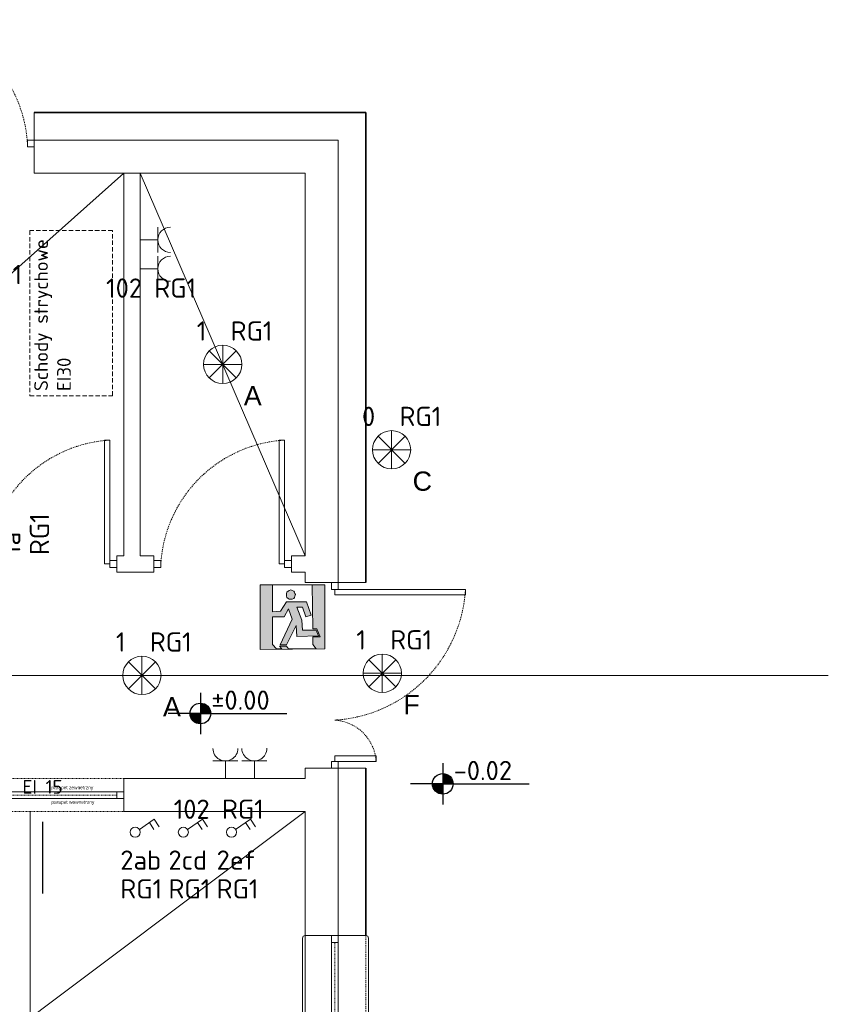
# Model space of a CAD drawing. Header units: millimetres. Extents: x -6697 to 21546, y -3389 to 18959.
# Tile 101 of 153: x 3261 to 3849, y 6220 to 6935. Entities that reach past the tile are written whole.
import ezdxf
from ezdxf.enums import TextEntityAlignment as Align

# ---------------------------------------------------------------- set-up
doc = ezdxf.new("R2010")
doc.units = ezdxf.units.MM
for name, pattern in [('0.5_0.5', [1, 0.5, -0.5]), ('JIS_02_0.7', [1.35, 0.75, -0.6]), ('UKRYTE2', [4.7625, 3.175, -1.5875])]:
    doc.linetypes.add(name, pattern=pattern)
for name, color, linetype in [('6 Opisy', 3, 'Continuous'), ('PDF _Geometria', 7, 'Continuous'), ('PDF _Wypełnienia brył', 7, 'Continuous')]:
    doc.layers.add(name, color=color, linetype=linetype)
doc.layers.add('def', color=7, linetype='Continuous', plot=False)
doc.layers.add('pomocnicze', color=6, linetype='Continuous', plot=False)
doc.layers.add('gniazda', color=7, linetype='Continuous', lineweight=13, true_color=0x2775b9)
doc.layers.add('ppoz', color=7, linetype='Continuous', lineweight=35, true_color=0xdb0000)
for name, color, linetype, lineweight in [('oswietlenie opisy', 7, 'Continuous', 20), ('oswietlenie oprawy', 150, 'Continuous', 20), ('sciany_wew', 7, 'Continuous', 18), ('sciany_zew', 7, 'Continuous', 35), ('stolarka_mysz_drzwi', 7, 'Continuous', 5), ('stolarka_mysz_okna', 7, 'Continuous', 5)]:
    doc.layers.add(name, color=color, linetype=linetype, lineweight=lineweight)
doc.layers.add('pomocnicza', color=6, linetype='Continuous', lineweight=20, plot=False)
doc.styles.add('100-KOT', font='romans.shx', dxfattribs={"height": 23})
doc.styles.add('ISO', font='isocpeur.ttf')
doc.styles.get("Standard").update_dxf_attribs({"font": 'arial.ttf'})

# ---------------------------------------------------------------- blocks, each defined once
blk = doc.blocks.new('zarowa')
at = {"layer": 'oswietlenie oprawy', "color": 152, "true_color": 0x2776bb}
for p, q in [((-6.78, -6.78), (6.78, 6.78)), ((6.78, -6.78), (-6.78, 6.78))]:
    blk.add_line(p, q, dxfattribs=at)
blk.add_circle((0, 0), 9.58, dxfattribs=at)
blk = doc.blocks.new('*U206')
at = {"layer": 'pomocnicza'}
blk.add_lwpolyline([(0, 0), (0, 13.92), (0, -13.92), (0, 0), (13.92, 0), (-13.92, 0)], dxfattribs=at)
at = {"layer": 'oswietlenie oprawy', "xscale": 1.451999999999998, "yscale": 1.451999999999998, "zscale": 1.451999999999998, "rotation": 90}
blk.add_blockref('zarowa', (0, 0), dxfattribs=at)
at = {"style": 'ISO', "flags": 8}
blk.add_attdef('OBWOD_NR', text='', height=14, dxfattribs=at).set_placement((-11.89, 13.08), align=Align.BOTTOM_RIGHT)
at = {"layer": 'oswietlenie opisy', "color": 1, "true_color": 0xff0000, "insert": (15.31, -15.79), "char_height": 14, "width": 49.316, "attachment_point": 1}
blk.add_mtext('F', dxfattribs=at)
at = {"layer": 'oswietlenie opisy', "style": 'ISO', "flags": 8}
blk.add_attdef('ROZDZIELNIA_NR', text='', height=14, dxfattribs=at).set_placement((5.73, 13.08), align=Align.BOTTOM_LEFT)
blk = doc.blocks.new('*U198')
at = {"layer": 'oswietlenie oprawy'}
blk.add_lwpolyline([(3.03, 2.07), (13.82, 9.42), (17.55, 3.95)], dxfattribs=at)
blk.add_circle((0, 0), 3.67, dxfattribs=at)
at = {"style": 'ISO', "flags": 8}
for tag, p in [('OBWOD_NUMER', (-10.85, -20.24)), ('ROZDZIELNICA_NR', (-10.85, -41.16))]:
    blk.add_attdef(tag, text='', height=14, dxfattribs=at).set_placement(p, align=Align.MIDDLE_LEFT)
blk = doc.blocks.new('*U315')
at = {"layer": 'pomocnicze'}
blk.add_lwpolyline([(-19.5, -120), (-71.5, -120)], dxfattribs=at)
at = {"layer": 'stolarka_mysz_okna', "linetype": 'JIS_02_0.7'}
for points in [[(-21.5, 0), (-21.5, -240)], [(22.5, 0), (22.5, -240)]]:
    blk.add_lwpolyline(points, dxfattribs=at)
at = {"layer": 'stolarka_mysz_okna'}
for points in [[(-2.5, 0), (-2.5, -5), (2.5, -5), (2.5, 0)], [(-2.5, -235), (-2.5, -240), (2.5, -240), (2.5, -235)]]:
    blk.add_lwpolyline(points, close=True, dxfattribs=at)
for points in [[(-23.5, -2), (-23.5, -238)], [(-2.5, -5), (-2.5, -235)], [(2.5, -5), (2.5, -235)], [(24.5, -2), (24.5, -238)]]:
    blk.add_lwpolyline(points, dxfattribs=at)
at = {"layer": 'stolarka_mysz_okna', "linetype": '0.5_0.5'}
blk.add_lwpolyline([(0, -235), (0, -5)], dxfattribs=at)
at = {"layer": 'stolarka_mysz_okna'}
for centre, start, end in [((-21.5, -2), 90, 180), ((22.5, -2), 0, 90), ((-21.5, -238), 180, 270), ((22.5, -238), 270, 0)]:
    blk.add_arc(centre, 2, start, end, dxfattribs=at)
at = {"style": 'ISO', "flags": 9}
for tag, p in [('KLASA_ODPORNOSCI', (162.72, -22.48)), ('MATERIAL', (162.72, -49.59)), ('KOLOR_OKNA', (163.12, -72.43))]:
    blk.add_attdef(tag, p, '', height=14, dxfattribs=at)
at = {"layer": 'def', "color": 9, "true_color": 0xc7c8ca, "char_height": 2.5, "attachment_point": 1, "rotation": 270}
for s, insert in [('parapet wewnetrzny', (-3.83, -65.43)), ('parapet zewnetrzny', (6.79, -65.43))]:
    blk.add_mtext_dynamic_manual_height_columns(s, width=37.1302, gutter_width=12.5, heights=[0], dxfattribs=dict(at, insert=insert))
blk = doc.blocks.new('*U156')
at = {"layer": 'stolarka_mysz_drzwi'}
for points in [[(9, 0), (9, 95), (5, 95), (5, 0)], [(0, -2.5), (5, -2.5), (5, 2.5), (0, 2.5)]]:
    blk.add_lwpolyline(points, close=True, dxfattribs=at)
at = {"layer": 'stolarka_mysz_drzwi', "linetype": 'JIS_02_0.7'}
blk.add_arc((-1.08, -6.08), 101.26, 3.4421, 86.5579, dxfattribs=at)
at = {"style": 'ISO', "flags": 9}
for tag, p in [('MATERIAL', (267.97, -34.59)), ('KOLOR_DRZWI', (268.38, -55.85)), ('WYPELNIENIE_DRZWI', (268.01, -77.63))]:
    blk.add_attdef(tag, p, '', height=14, dxfattribs=at)
blk = doc.blocks.new('*U314')
at = {"layer": 'stolarka_mysz_drzwi'}
for points in [[(-9, 0), (-9, 30), (-5, 30), (-5, 0)], [(0, -2.5), (-5, -2.5), (-5, 2.5), (0, 2.5)]]:
    blk.add_lwpolyline(points, close=True, dxfattribs=at)
at = {"layer": 'stolarka_mysz_drzwi', "linetype": 'JIS_02_0.7'}
blk.add_arc((-3.08, -1.92), 31.98, 93.4421, 176.5579, dxfattribs=at)
at = {"style": 'ISO', "flags": 9}
for tag, p in [('MATERIAL', (167.97, -34.59)), ('KOLOR_DRZWI', (168.38, -55.85)), ('WYPELNIENIE_DRZWI', (168.01, -77.63))]:
    blk.add_attdef(tag, p, '', height=14, dxfattribs=at)
blk = doc.blocks.new('*U154')
at = {"layer": 'stolarka_mysz_drzwi'}
for points in [[(9, 0), (9, 90), (5, 90), (5, 0)], [(0, -2.5), (5, -2.5), (5, 2.5), (0, 2.5)], [(95, -2.5), (100, -2.5), (100, 2.5), (95, 2.5)]]:
    blk.add_lwpolyline(points, close=True, dxfattribs=at)
at = {"layer": 'stolarka_mysz_drzwi', "linetype": 'JIS_02_0.7'}
blk.add_arc((-0.76, -5.76), 95.93, 3.4421, 86.5579, dxfattribs=at)
at = {"style": 'ISO', "flags": 9}
for tag, p in [('MATERIAL', (267.97, -34.59)), ('KOLOR_DRZWI', (268.38, -55.85)), ('WYPELNIENIE_DRZWI', (268.01, -77.63))]:
    blk.add_attdef(tag, p, '', height=14, dxfattribs=at)
blk = doc.blocks.new('*U313')
at = {"layer": 'stolarka_mysz_drzwi'}
for points in [[(-9, 0), (-9, 90), (-5, 90), (-5, 0)], [(-95, -2.5), (-100, -2.5), (-100, 2.5), (-95, 2.5)], [(0, -2.5), (-5, -2.5), (-5, 2.5), (0, 2.5)]]:
    blk.add_lwpolyline(points, close=True, dxfattribs=at)
at = {"layer": 'stolarka_mysz_drzwi', "linetype": 'JIS_02_0.7'}
blk.add_arc((0.76, -5.76), 95.93, 93.4421, 176.5579, dxfattribs=at)
at = {"style": 'ISO', "flags": 9}
for tag, p in [('MATERIAL', (167.97, -34.59)), ('KOLOR_DRZWI', (168.38, -55.85)), ('WYPELNIENIE_DRZWI', (168.01, -77.63))]:
    blk.add_attdef(tag, p, '', height=14, dxfattribs=at)
blk = doc.blocks.new('*U317')
at = {"layer": 'pomocnicze'}
blk.add_lwpolyline([(59, -19.5), (59, -71.5)], dxfattribs=at)
at = {"layer": 'stolarka_mysz_okna'}
for points in [[(0, -2.5), (5, -2.5), (5, 2.5), (0, 2.5)], [(113, -2.5), (118, -2.5), (118, 2.5), (113, 2.5)]]:
    blk.add_lwpolyline(points, close=True, dxfattribs=at)
at = {"layer": 'stolarka_mysz_okna', "linetype": 'JIS_02_0.7'}
for points in [[(0, 2.5), (118, 2.5)], [(0, -2.5), (118, -2.5)]]:
    blk.add_lwpolyline(points, dxfattribs=at)
at = {"layer": 'stolarka_mysz_okna'}
for points in [[(5, 2.5), (113, 2.5)], [(5, -2.5), (113, -2.5)]]:
    blk.add_lwpolyline(points, dxfattribs=at)
at = {"layer": 'stolarka_mysz_okna', "linetype": '0.5_0.5'}
blk.add_lwpolyline([(113, 0), (5, 0)], dxfattribs=at)
at = {"style": 'ISO', "flags": 9}
for tag, p in [('KLASA_ODPORNOSCI', (162.72, -22.48)), ('MATERIAL', (162.72, -49.59)), ('KOLOR_OKNA', (163.12, -72.43))]:
    blk.add_attdef(tag, p, '', height=14, dxfattribs=at)
at = {"layer": 'def', "color": 9, "true_color": 0xc7c8ca, "char_height": 2.5, "attachment_point": 1}
for s, insert in [('parapet zewnetrzny', (65.43, 6.79)), ('parapet wewnetrzny', (65.43, -3.83))]:
    blk.add_mtext_dynamic_manual_height_columns(s, width=37.1302, gutter_width=12.5, heights=[0], dxfattribs=dict(at, insert=insert))
blk = doc.blocks.new('KOTA-100-R1')
for p, q in [((0, 226), (0, -226)), ((0, 0), (-353, 0)), ((0, 0), (946, 0))]:
    blk.add_line(p, q)
at = {"const_width": 113}
for points in [[(56, 0, 0.000083), (56, 0, 0.413824), (0, 56, 1)], [(-57, 0, 0.414603), (0, -56, 1)]]:
    blk.add_lwpolyline(points, format="xyb", dxfattribs=at)
blk.add_circle((0, 0), 113)
at = {"style": '100-KOT', "width": 0.8}
for tag, p in [('KOTA-GÓR', (119, 41)), ('KOTA-DOL', (120, -202))]:
    blk.add_attdef(tag, p, '', height=150, dxfattribs=at)
blk = doc.blocks.new('parter')
blk.add_lwpolyline([(928.07, 818), (1044, 818)])
at = {"layer": 'sciany_wew'}
for points in [[(847, 1282), (847, 1302)], [(1068, 960.5), (1068, 1218), (1068, 1282), (847, 1282)], [(857, 1258), (847, 1258), (847, 1282), (857, 1282)], [(847, 1258), (912, 1258)], [(912, 980), (912, 1258)], [(924, 1258), (1044, 1258)], [(924, 1258), (924, 980)], [(1044, 980), (1044, 1258)], [(907, 980), (912, 980)], [(912, 968), (907, 968), (907, 980), (912, 980)], [(924, 980), (934, 980)], [(924, 968), (934, 968), (934, 980), (924, 980)], [(1034, 980), (1044, 980)], [(1044, 968), (1034, 968), (1034, 980), (1044, 980)], [(907, 968), (934, 968)], [(1034, 968), (1044, 968)], [(1044, 960.5), (1044, 968)], [(1044, 960.5), (1088, 960.5)], [(1044, 818), (1044, 825.5)], [(1044, 825.5), (1088, 825.5)], [(1068, 818), (1068, 825.5)], [(912, 818), (928.07, 818)], [(912, 818), (912, 794), (1044, 794)], [(1068, 818), (1068, 704)], [(912, 794), (1044, 794), (1044, 704)], [(1044, 704), (1088, 704)]]:
    blk.add_lwpolyline(points, dxfattribs=at)
at = {"layer": 'sciany_wew', "linetype": 'UKRYTE2'}
blk.add_lwpolyline([(903.83, 1096.27), (903.83, 1216.27), (843.83, 1216.27), (843.83, 1096.27)], close=True, dxfattribs=at)
at = {"layer": 'sciany_wew', "linetype": '0.5_0.5'}
for points in [[(912, 818), (418, 818)], [(418, 794), (912, 794)]]:
    blk.add_lwpolyline(points, dxfattribs=at)
at = {"layer": 'sciany_zew'}
for points in [[(1088, 960.5), (1088, 1218), (1088, 1302), (847, 1302)], [(1088, 825.5), (1088, 704)]]:
    blk.add_lwpolyline(points, dxfattribs=at)
at = {"layer": '6 Opisy'}
ref = blk.add_blockref('KOTA-100-R1', (967.77, 865.31), dxfattribs=dict(at, xscale=0.06644937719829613, yscale=0.06644937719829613, zscale=0.06644937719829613))
ref.add_attrib('KOTA-GÓR', '±0.00', (975.7, 868.02), dxfattribs={"layer": '0', "height": 14, "style": 'ISO'})
ref = blk.add_blockref('KOTA-100-R1', (1144, 814.17), dxfattribs=dict(at, xscale=0.06644937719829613, yscale=0.06644937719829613, zscale=0.06644937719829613))
ref.add_attrib('KOTA-GÓR', '-0.02', (1151.94, 816.88), dxfattribs={"layer": '0', "height": 14, "style": 'ISO'})
at = {"layer": 'sciany_wew'}
for name, p in [('*U154', (747, 1279.5)), ('*U313', (907, 974)), ('*U313', (1034, 974)), ('*U317', (794, 806))]:
    blk.add_blockref(name, p, dxfattribs=at)
at = {"layer": 'sciany_wew', "rotation": 270}
for name, p in [('*U156', (1065.5, 960.5)), ('*U314', (1065.5, 825.5))]:
    blk.add_blockref(name, p, dxfattribs=at)
at = {"layer": 'stolarka_mysz_okna'}
blk.add_blockref('*U315', (1065.5, 704), dxfattribs=at)
at = {"layer": 'ppoz', "insert": (853, 811.96), "char_height": 10, "width": 74.1851, "attachment_point": 5, "style": 'ISO'}
blk.add_mtext('EI 15', dxfattribs=at)
at = {"layer": 'sciany_wew', "insert": (846.92, 1099.65), "char_height": 10, "attachment_point": 1, "rotation": 90, "style": 'ISO'}
blk.add_mtext_dynamic_manual_height_columns('Schody strychowe EI30', width=112.561, gutter_width=70, heights=[0], dxfattribs=at)
blk = doc.blocks.new('ewakuacja')
at = {"layer": 'PDF _Wypełnienia brył', "true_color": 0x00ff00}
h = blk.add_hatch(color=3, dxfattribs=at)
h.paths.add_polyline_path([(47.08, 47.08), (0, 47.08), (0, 0), (47.08, 0.42), (47.08, 47.08)], flags=0)
h.paths.add_polyline_path([(9.17, 47.08), (37.92, 47.08), (38.33, 15), (41.25, 15), (43.75, 9.17), (38.33, 9.17), (38.33, 3.75), (40.83, 0.42), (20.83, 0.42), (19.17, 2.5), (14.17, 2.5), (15.83, 0.42), (12.08, 0.42), (9.17, 3.75), (9.17, 23.75), (17.5, 23.75), (20.83, 29.58), (23.33, 22.08), (14.58, 3.33), (19.17, 3.33), (26.25, 17.5), (26.67, 9.58), (42.5, 10), (40.83, 14.17), (30.83, 14.17), (30.42, 21.25), (26.67, 30.83), (30.83, 30.83), (33.33, 23.75), (37.08, 25), (33.75, 34.58), (19.17, 34.58), (15, 27.92), (9.17, 27.5), (9.17, 47.08)], flags=0)
h.paths.add_polyline_path([(25.83, 40), (25.42, 40.83), (25, 41.67), (24.58, 42.5), (23.33, 42.92), (22.5, 43.33), (21.25, 42.92), (20.42, 42.5), (19.58, 41.67), (19.17, 40.83), (19.17, 38.75), (19.58, 37.92), (20.42, 37.08), (21.25, 36.67), (23.33, 36.67), (24.58, 37.08), (25, 37.92), (25.42, 38.75), (25.83, 40)], flags=0)
at = {"layer": 'PDF _Geometria', "color": 3, "lineweight": 5, "true_color": 0x00ff00}
for points in [[(47.08, 47.08), (0, 47.08), (0, 0), (47.08, 0.42)], [(9.17, 47.08), (37.92, 47.08), (38.33, 15), (41.25, 15), (43.75, 9.17), (38.33, 9.17), (38.33, 3.75), (40.83, 0.42), (20.83, 0.42), (19.17, 2.5), (14.17, 2.5), (15.83, 0.42), (12.08, 0.42), (9.17, 3.75), (9.17, 23.75), (17.5, 23.75), (20.83, 29.58), (23.33, 22.08), (14.58, 3.33), (19.17, 3.33), (26.25, 17.5), (26.67, 9.58), (42.5, 10), (40.83, 14.17), (30.83, 14.17), (30.42, 21.25), (26.67, 30.83), (30.83, 30.83), (33.33, 23.75), (37.08, 25), (33.75, 34.58), (19.17, 34.58), (15, 27.92), (9.17, 27.5)], [(25.83, 40), (25.42, 40.83), (25, 41.67), (24.58, 42.5), (23.33, 42.92), (22.5, 43.33), (21.25, 42.92), (20.42, 42.5), (19.58, 41.67), (19.17, 40.83), (19.17, 38.75), (19.58, 37.92), (20.42, 37.08), (21.25, 36.67), (23.33, 36.67), (24.58, 37.08), (25, 37.92), (25.42, 38.75)]]:
    blk.add_lwpolyline(points, close=True, dxfattribs=at)
blk = doc.blocks.new('*U237')
at = {"layer": 'pomocnicza'}
blk.add_lwpolyline([(0, 0), (0, 13.92), (0, -13.92), (0, 0), (13.92, 0), (-13.92, 0)], dxfattribs=at)
at = {"layer": 'oswietlenie oprawy', "xscale": 1.451999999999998, "yscale": 1.451999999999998, "zscale": 1.451999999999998, "rotation": 90}
blk.add_blockref('zarowa', (0, 0), dxfattribs=at)
at = {"style": 'ISO', "flags": 8}
blk.add_attdef('OBWOD_NR', text='', height=14, dxfattribs=at).set_placement((-11.89, 13.08), align=Align.BOTTOM_RIGHT)
at = {"layer": 'oswietlenie opisy', "color": 1, "true_color": 0xff0000, "insert": (15.31, -15.79), "char_height": 14, "width": 49.316, "attachment_point": 1}
blk.add_mtext('{\\C256;A}', dxfattribs=at)
at = {"layer": 'oswietlenie opisy', "style": 'ISO', "flags": 8}
blk.add_attdef('ROZDZIELNIA_NR', text='', height=14, dxfattribs=at).set_placement((5.73, 13.08), align=Align.BOTTOM_LEFT)
blk = doc.blocks.new('*U238')
at = {"layer": 'pomocnicza'}
blk.add_lwpolyline([(0, 0), (0, 13.92), (0, -13.92), (0, 0), (13.92, 0), (-13.92, 0)], dxfattribs=at)
at = {"layer": 'oswietlenie oprawy', "xscale": 1.451999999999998, "yscale": 1.451999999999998, "zscale": 1.451999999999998, "rotation": 90}
blk.add_blockref('zarowa', (0, 0), dxfattribs=at)
at = {"style": 'ISO', "flags": 8}
blk.add_attdef('OBWOD_NR', text='', height=14, dxfattribs=at).set_placement((-11.89, 13.08), align=Align.BOTTOM_RIGHT)
at = {"layer": 'oswietlenie opisy', "color": 1, "true_color": 0xff0000, "insert": (15.31, -15.79), "char_height": 14, "width": 49.316, "attachment_point": 1}
blk.add_mtext('{\\C256;A}', dxfattribs=at)
at = {"layer": 'oswietlenie opisy', "style": 'ISO', "flags": 8}
blk.add_attdef('ROZDZIELNIA_NR', text='', height=14, dxfattribs=at).set_placement((5.73, 13.08), align=Align.BOTTOM_LEFT)
blk = doc.blocks.new('*U239')
at = {"layer": 'pomocnicza'}
blk.add_lwpolyline([(0, 0), (0, 13.92), (0, -13.92), (0, 0), (13.92, 0), (-13.92, 0)], dxfattribs=at)
at = {"layer": 'oswietlenie oprawy', "xscale": 1.451999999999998, "yscale": 1.451999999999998, "zscale": 1.451999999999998, "rotation": 90}
blk.add_blockref('zarowa', (0, 0), dxfattribs=at)
at = {"style": 'ISO', "flags": 8}
blk.add_attdef('OBWOD_NR', text='', height=14, dxfattribs=at).set_placement((-11.89, 13.08), align=Align.BOTTOM_RIGHT)
at = {"layer": 'oswietlenie opisy', "color": 1, "true_color": 0xff0000, "insert": (15.31, -15.79), "char_height": 14, "width": 49.316, "attachment_point": 1}
blk.add_mtext('{\\C256;B}', dxfattribs=at)
at = {"layer": 'oswietlenie opisy', "style": 'ISO', "flags": 8}
blk.add_attdef('ROZDZIELNIA_NR', text='', height=14, dxfattribs=at).set_placement((5.73, 13.08), align=Align.BOTTOM_LEFT)
blk = doc.blocks.new('WLACZNIK')
at = {"layer": 'oswietlenie oprawy', "color": 152, "ltscale": 3, "true_color": 0x2776bb}
for points in [[(-1.98, 8.77), (-4.71, 6.91)], [(-1.02, 6.83), (-3.5, 5.14)]]:
    blk.add_lwpolyline(points, dxfattribs=at)
blk.add_lwpolyline([(-1.03, 1.52), (-4.71, 6.91, 1.045323)], format="xyb", dxfattribs=at)
blk.add_circle((0, 0), 1.83, dxfattribs=at)
blk = doc.blocks.new('*U243')
at = {"layer": 'oswietlenie oprawy', "xscale": 2, "yscale": 2, "zscale": 2, "rotation": 270}
blk.add_blockref('WLACZNIK', (0, 0), dxfattribs=at)
at = {"style": 'ISO', "flags": 8}
for tag, p in [('OBWOD_NUMER', (-10.85, -20.24)), ('ROZDZIELNICA_NR', (-10.85, -41.16))]:
    blk.add_attdef(tag, text='', height=14, dxfattribs=at).set_placement(p, align=Align.MIDDLE_LEFT)
blk = doc.blocks.new('GNIAZDO 220')
at = {"layer": 'gniazda', "color": 152, "true_color": 0x2776bb}
for p, q in [((0, 0), (0, -12.83)), ((-9.1, -12.83), (9.1, -12.83))]:
    blk.add_line(p, q, dxfattribs=at)
blk.add_arc((0, -21.93), 9.1, 0, 180, dxfattribs=at)
blk = doc.blocks.new('*U265')
at = {"layer": 'gniazda', "rotation": 180.1612814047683}
for p in [(0, 0), (21.06, 0.06)]:
    blk.add_blockref('GNIAZDO 220', p, dxfattribs=at)
at = {"color": 7, "style": 'ISO', "flags": 12}
blk.add_attdef('NR_OBWODU_GNIAZD', text='', height=14, dxfattribs=at).set_placement((-4.93, -22.24), align=Align.MIDDLE_CENTER)
blk = doc.blocks.new('*U266')
at = {"layer": 'gniazda', "rotation": 89.99999999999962}
for p in [(0, 0), (0, -21.06)]:
    blk.add_blockref('GNIAZDO 220', p, dxfattribs=at)
at = {"color": 7, "style": 'ISO', "flags": 12}
blk.add_attdef('NR_OBWODU_GNIAZD', text='', height=14, dxfattribs=at).set_placement((7.93, -35.07), align=Align.MIDDLE_CENTER)
blk = doc.blocks.new('*U354')
at = {"layer": 'pomocnicza'}
blk.add_lwpolyline([(0, 0), (0, 13.92), (0, -13.92), (0, 0), (13.92, 0), (-13.92, 0)], dxfattribs=at)
at = {"layer": 'oswietlenie oprawy', "xscale": 1.451999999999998, "yscale": 1.451999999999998, "zscale": 1.451999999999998, "rotation": 90}
blk.add_blockref('zarowa', (0, 0), dxfattribs=at)
at = {"style": 'ISO', "flags": 8}
blk.add_attdef('OBWOD_NR', text='', height=14, dxfattribs=at).set_placement((-11.89, 13.08), align=Align.BOTTOM_RIGHT)
at = {"layer": 'oswietlenie opisy', "color": 1, "true_color": 0xff0000, "insert": (15.31, -15.79), "char_height": 14, "width": 49.316, "attachment_point": 1}
blk.add_mtext('{\\C256;C}', dxfattribs=at)
at = {"layer": 'oswietlenie opisy', "style": 'ISO', "flags": 8}
blk.add_attdef('ROZDZIELNIA_NR', text='', height=14, dxfattribs=at).set_placement((5.73, 13.08), align=Align.BOTTOM_LEFT)

msp = doc.modelspace()

# ---------------------------------------------------------------- linework, layer by layer
at = {"layer": 'pomocnicza'}
for points in [[(2974.7, 6823.56), (3104.7, 6676.56), (3104.7, 6664.56), (2974.7, 6545.56), (3116.7, 6615.56), (3214.7, 6545.56), (3226.7, 6545.56), (3226.7, 6627.56), (3116.7, 6627.56), (3336.7, 6823.56), (3348.7, 6823.56), (3468.7, 6545.56)], [(2742.7, 6383.56), (2742.7, 6533.56), (2742.7, 6458.56), (3849.02, 6458.56)], [(2468.7, 6359.56), (3468.7, 5609.56), (3468.7, 6359.56), (2468.7, 5609.56)], [(3268.7, 5609.56), (3268.7, 6359.56)]]:
    msp.add_lwpolyline(points, dxfattribs=at)

# ---------------------------------------------------------------- block references
ref = msp.add_blockref('*U239', (3226.7, 6725.56))
ref.add_attrib('ROZDZIELNIA_NR', 'RG1', dxfattribs={"layer": 'oswietlenie opisy', "height": 14, "style": 'ISO'}).set_placement((3232.43, 6738.64), align=Align.BOTTOM_LEFT)
ref.add_attrib('OBWOD_NR', '1a', dxfattribs={"height": 14, "style": 'ISO'}).set_placement((3214.81, 6738.64), align=Align.BOTTOM_RIGHT)
ref = msp.add_blockref('*U238', (3408.7, 6684.56))
ref.add_attrib('ROZDZIELNIA_NR', 'RG1', dxfattribs={"layer": 'oswietlenie opisy', "height": 14, "style": 'ISO'}).set_placement((3414.43, 6697.64), align=Align.BOTTOM_LEFT)
ref.add_attrib('OBWOD_NR', '1', dxfattribs={"height": 14, "style": 'ISO'}).set_placement((3396.81, 6697.64), align=Align.BOTTOM_RIGHT)
ref = msp.add_blockref('*U354', (3531.47, 6622.51))
ref.add_attrib('ROZDZIELNIA_NR', 'RG1', dxfattribs={"layer": 'oswietlenie opisy', "height": 14, "style": 'ISO'}).set_placement((3537.2, 6635.59), align=Align.BOTTOM_LEFT)
ref.add_attrib('OBWOD_NR', '0', dxfattribs={"height": 14, "style": 'ISO'}).set_placement((3519.58, 6635.59), align=Align.BOTTOM_RIGHT)
ref = msp.add_blockref('*U198', (3234.32, 6556.78), dxfattribs=dict(rotation=90))
ref.add_attrib('OBWOD_NUMER', '1a', dxfattribs={"height": 14, "rotation": 90, "style": 'ISO'}).set_placement((3254.56, 6545.93), align=Align.MIDDLE_LEFT)
ref.add_attrib('ROZDZIELNICA_NR', 'RG1', dxfattribs={"height": 14, "rotation": 90, "style": 'ISO'}).set_placement((3275.48, 6545.93), align=Align.MIDDLE_LEFT)
msp.add_blockref('ewakuacja', (3435.81, 6477.33))
ref = msp.add_blockref('*U237', (3349.94, 6458.56))
ref.add_attrib('ROZDZIELNIA_NR', 'RG1', dxfattribs={"layer": 'oswietlenie opisy', "height": 14, "style": 'ISO'}).set_placement((3355.67, 6471.64), align=Align.BOTTOM_LEFT)
ref.add_attrib('OBWOD_NR', '1', dxfattribs={"height": 14, "style": 'ISO'}).set_placement((3338.05, 6471.64), align=Align.BOTTOM_RIGHT)
ref = msp.add_blockref('*U206', (3524.73, 6460.11))
ref.add_attrib('ROZDZIELNIA_NR', 'RG1', dxfattribs={"layer": 'oswietlenie opisy', "height": 14, "style": 'ISO'}).set_placement((3530.46, 6473.19), align=Align.BOTTOM_LEFT)
ref.add_attrib('OBWOD_NR', '1', dxfattribs={"height": 14, "style": 'ISO'}).set_placement((3512.84, 6473.19), align=Align.BOTTOM_RIGHT)
ref = msp.add_blockref('*U243', (3345.07, 6344.59))
ref.add_attrib('OBWOD_NUMER', '2ab', dxfattribs={"height": 14, "style": 'ISO'}).set_placement((3334.23, 6324.35), align=Align.MIDDLE_LEFT)
ref.add_attrib('ROZDZIELNICA_NR', 'RG1', dxfattribs={"height": 14, "style": 'ISO'}).set_placement((3334.23, 6303.43), align=Align.MIDDLE_LEFT)
ref = msp.add_blockref('*U243', (3380.07, 6344.59))
ref.add_attrib('OBWOD_NUMER', '2cd', dxfattribs={"height": 14, "style": 'ISO'}).set_placement((3369.23, 6324.35), align=Align.MIDDLE_LEFT)
ref.add_attrib('ROZDZIELNICA_NR', 'RG1', dxfattribs={"height": 14, "style": 'ISO'}).set_placement((3369.23, 6303.43), align=Align.MIDDLE_LEFT)
ref = msp.add_blockref('*U243', (3415.07, 6344.59))
ref.add_attrib('OBWOD_NUMER', '2ef', dxfattribs={"height": 14, "style": 'ISO'}).set_placement((3404.23, 6324.35), align=Align.MIDDLE_LEFT)
ref.add_attrib('ROZDZIELNICA_NR', 'RG1', dxfattribs={"height": 14, "style": 'ISO'}).set_placement((3404.23, 6303.43), align=Align.MIDDLE_LEFT)
at = {"layer": 'gniazda'}
ref = msp.add_blockref('*U266', (3348.7, 6775.1), dxfattribs=at)
ref.add_attrib('NR_OBWODU_GNIAZD', '102 RG1', dxfattribs={"layer": '0', "color": 7, "height": 14, "style": 'ISO'}).set_placement((3356.63, 6740.04), align=Align.MIDDLE_CENTER)
ref = msp.add_blockref('*U265', (3410.73, 6383.56), dxfattribs=at)
ref.add_attrib('NR_OBWODU_GNIAZD', '102 RG1', dxfattribs={"layer": '0', "color": 7, "height": 14, "style": 'ISO'}).set_placement((3405.8, 6361.32), align=Align.MIDDLE_CENTER)
at = {"layer": 'sciany_wew'}
msp.add_blockref('parter', (2424.7, 5565.56), dxfattribs=at)

doc.saveas('drawing.dxf')
